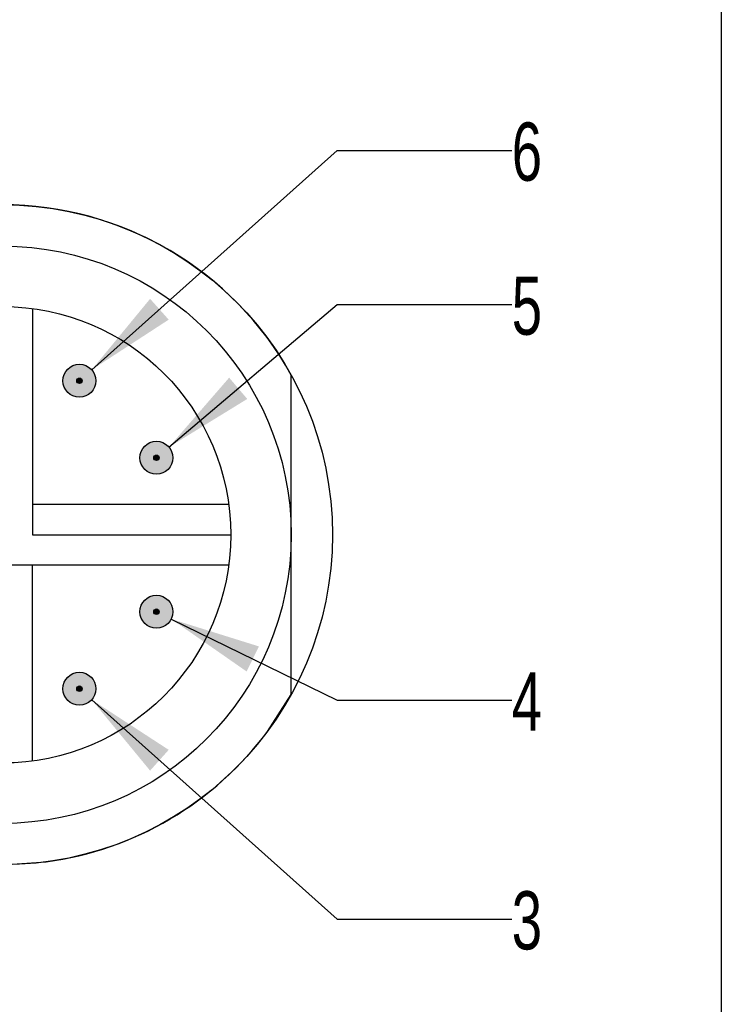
# Model space of a CAD drawing. Header units: millimetres. Extents: x 6 to 273, y 6 to 210.
# Tile 7 of 10: x 248 to 273, y 37 to 73. Entities that reach past the tile are written whole.
import ezdxf

# ---------------------------------------------------------------- set-up
doc = ezdxf.new("R2010")
doc.units = ezdxf.units.MM
doc.linetypes.add('SLD-Solid', pattern=[0])
doc.layers.add('DIMENSIONS', color=140, linetype='SLD-Solid', lineweight=25)
doc.layers.add('TEXT', color=140, linetype='SLD-Solid', lineweight=25)
doc.layers.add('HATCH', color=6, linetype='SLD-Solid')
doc.layers.add('SLD-DEFPOINTS', color=7, linetype='Continuous')
doc.styles.add('SLDTEXTSTYLE0', font='TXT', dxfattribs={"width": 0.7})
doc.dimstyles.new('SLDDIMSTYLE5', dxfattribs={"dimtxt": 2.158008, "dimasz": 3.302, "dimexe": 0, "dimexo": 0.0625, "dimgap": 0.539502, "dimtad": 0, "dimtih": 1, "dimtoh": 1, "dimdec": 1, "dimlfac": 0.5, "dimrnd": 1e-09, "dimzin": 12, "dimdsep": 46, "dimtxsty": 'SLDTEXTSTYLE0', "dimsah": 1, "dimcen": 0, "dimadec": 0, "dimazin": 3, "dimtfac": 1, "dimtdec": 1, "dimtofl": 0, "dimtmove": 0, "dimatfit": 3, "dimfxl": 0, "dimfrac": 2, "dimtolj": 1, "dimtzin": 12, "dimarcsym": 0})

# ---------------------------------------------------------------- blocks, each defined once
blk = doc.blocks.new('_D_7')
at = {"layer": 'DIMENSIONS'}
for p, q in [((250.157, 48.203), (259.08, 40.225)), ((259.08, 40.225), (265.43, 40.225))]:
    blk.add_line(p, q, dxfattribs=at)
blk.add_solid([(250.157, 48.203), (252.28, 45.624), (252.957, 46.381)], dxfattribs=at)
at = {"layer": 'DIMENSIONS', "insert": (265.43, 41.239), "char_height": 2.117, "attachment_point": 1, "style": 'SLDTEXTSTYLE0'}
blk.add_mtext('3', dxfattribs=at)
blk = doc.blocks.new('_D_8')
at = {"layer": 'DIMENSIONS'}
for p, q in [((253.048, 51.139), (259.08, 48.183)), ((259.08, 48.183), (265.43, 48.183))]:
    blk.add_line(p, q, dxfattribs=at)
blk.add_solid([(253.048, 51.139), (255.79, 49.23), (256.237, 50.142)], dxfattribs=at)
at = {"layer": 'DIMENSIONS', "insert": (265.43, 49.196), "char_height": 2.117, "attachment_point": 1, "style": 'SLDTEXTSTYLE0'}
blk.add_mtext('4', dxfattribs=at)
blk = doc.blocks.new('_D_9')
at = {"layer": 'DIMENSIONS'}
for p, q in [((252.967, 57.392), (259.08, 62.582)), ((259.08, 62.582), (265.43, 62.582))]:
    blk.add_line(p, q, dxfattribs=at)
blk.add_solid([(252.967, 57.392), (255.813, 59.142), (255.155, 59.916)], dxfattribs=at)
at = {"layer": 'DIMENSIONS', "insert": (265.43, 63.595), "char_height": 2.117, "attachment_point": 1, "style": 'SLDTEXTSTYLE0'}
blk.add_mtext('5', dxfattribs=at)
blk = doc.blocks.new('_D_10')
at = {"layer": 'DIMENSIONS'}
for p, q in [((250.157, 60.203), (259.08, 68.182)), ((259.08, 68.182), (265.43, 68.182))]:
    blk.add_line(p, q, dxfattribs=at)
blk.add_solid([(250.157, 60.203), (252.957, 62.026), (252.28, 62.783)], dxfattribs=at)
at = {"layer": 'DIMENSIONS', "insert": (265.43, 69.195), "char_height": 2.117, "attachment_point": 1, "style": 'SLDTEXTSTYLE0'}
blk.add_mtext('6', dxfattribs=at)

msp = doc.modelspace()

# ---------------------------------------------------------------- hatches: boundary and pattern name
at = {"layer": 'HATCH'}
h = msp.add_hatch(color=256, dxfattribs=at)
h.paths.add_polyline_path([(249.81, 59.803), (249.809, 59.809), (249.809, 59.814), (249.808, 59.819), (249.807, 59.825), (249.806, 59.83), (249.805, 59.835), (249.803, 59.84), (249.801, 59.845), (249.798, 59.849), (249.796, 59.854), (249.793, 59.859), (249.79, 59.863), (249.787, 59.867), (249.783, 59.871), (249.779, 59.875), (249.775, 59.879), (249.771, 59.882), (249.767, 59.885), (249.763, 59.888), (249.758, 59.891), (249.753, 59.893), (249.749, 59.896), (249.744, 59.897), (249.738, 59.899), (249.733, 59.901), (249.728, 59.902), (249.723, 59.902), (249.718, 59.903), (249.712, 59.903), (249.707, 59.903), (249.702, 59.903), (249.696, 59.902), (249.691, 59.902), (249.686, 59.901), (249.681, 59.899), (249.676, 59.897), (249.671, 59.896), (249.666, 59.893), (249.661, 59.891), (249.657, 59.888), (249.652, 59.885), (249.648, 59.882), (249.644, 59.879), (249.64, 59.875), (249.636, 59.871), (249.633, 59.867), (249.629, 59.863), (249.626, 59.859), (249.623, 59.854), (249.621, 59.849), (249.619, 59.845), (249.616, 59.84), (249.615, 59.835), (249.613, 59.83), (249.612, 59.825), (249.611, 59.819), (249.61, 59.814), (249.61, 59.809), (249.61, 59.803), (249.61, 59.798), (249.61, 59.793), (249.611, 59.787), (249.612, 59.782), (249.613, 59.777), (249.615, 59.772), (249.616, 59.767), (249.619, 59.762), (249.621, 59.757), (249.623, 59.753), (249.626, 59.748), (249.629, 59.744), (249.633, 59.74), (249.636, 59.736), (249.64, 59.732), (249.644, 59.728), (249.648, 59.725), (249.652, 59.722), (249.657, 59.719), (249.661, 59.716), (249.666, 59.713), (249.671, 59.711), (249.676, 59.709), (249.681, 59.708), (249.686, 59.706), (249.691, 59.705), (249.696, 59.704), (249.702, 59.704), (249.707, 59.703), (249.712, 59.703), (249.718, 59.704), (249.723, 59.704), (249.728, 59.705), (249.733, 59.706), (249.738, 59.708), (249.744, 59.709), (249.749, 59.711), (249.753, 59.713), (249.758, 59.716), (249.763, 59.719), (249.767, 59.722), (249.771, 59.725), (249.775, 59.728), (249.779, 59.732), (249.783, 59.736), (249.787, 59.74), (249.79, 59.744), (249.793, 59.748), (249.796, 59.753), (249.798, 59.757), (249.801, 59.762), (249.803, 59.767), (249.805, 59.772), (249.806, 59.777), (249.807, 59.782), (249.808, 59.787), (249.809, 59.793), (249.809, 59.798)], flags=0)
h.paths.add_polyline_path([(250.306, 59.74), (250.309, 59.771), (250.31, 59.803), (250.309, 59.835), (250.306, 59.867), (250.302, 59.899), (250.296, 59.93), (250.288, 59.961), (250.279, 59.992), (250.268, 60.022), (250.256, 60.051), (250.242, 60.08), (250.227, 60.108), (250.21, 60.135), (250.191, 60.161), (250.172, 60.186), (250.15, 60.21), (250.128, 60.233), (250.105, 60.255), (250.08, 60.275), (250.054, 60.294), (250.028, 60.312), (250, 60.328), (249.972, 60.343), (249.943, 60.356), (249.913, 60.368), (249.883, 60.378), (249.852, 60.386), (249.821, 60.393), (249.789, 60.398), (249.757, 60.401), (249.726, 60.403), (249.694, 60.403), (249.662, 60.401), (249.63, 60.398), (249.598, 60.393), (249.567, 60.386), (249.536, 60.378), (249.506, 60.368), (249.476, 60.356), (249.447, 60.343), (249.419, 60.328), (249.391, 60.312), (249.365, 60.294), (249.339, 60.275), (249.315, 60.255), (249.291, 60.233), (249.269, 60.21), (249.248, 60.186), (249.228, 60.161), (249.21, 60.135), (249.193, 60.108), (249.177, 60.08), (249.163, 60.051), (249.151, 60.022), (249.14, 59.992), (249.131, 59.961), (249.123, 59.93), (249.117, 59.899), (249.113, 59.867), (249.11, 59.835), (249.11, 59.803), (249.11, 59.771), (249.113, 59.74), (249.117, 59.708), (249.123, 59.677), (249.131, 59.646), (249.14, 59.615), (249.151, 59.585), (249.163, 59.555), (249.177, 59.527), (249.193, 59.499), (249.21, 59.472), (249.228, 59.446), (249.248, 59.42), (249.269, 59.396), (249.291, 59.374), (249.315, 59.352), (249.339, 59.331), (249.365, 59.312), (249.391, 59.295), (249.419, 59.279), (249.447, 59.264), (249.476, 59.251), (249.506, 59.239), (249.536, 59.229), (249.567, 59.221), (249.598, 59.214), (249.63, 59.209), (249.662, 59.205), (249.694, 59.204), (249.726, 59.204), (249.757, 59.205), (249.789, 59.209), (249.821, 59.214), (249.852, 59.221), (249.883, 59.229), (249.913, 59.239), (249.943, 59.251), (249.972, 59.264), (250, 59.279), (250.028, 59.295), (250.054, 59.312), (250.08, 59.331), (250.105, 59.352), (250.128, 59.374), (250.15, 59.396), (250.172, 59.42), (250.191, 59.446), (250.21, 59.472), (250.227, 59.499), (250.242, 59.527), (250.256, 59.555), (250.268, 59.585), (250.279, 59.615), (250.288, 59.646), (250.296, 59.677), (250.302, 59.708)], flags=0)
for points in [[(249.809, 59.793), (249.809, 59.798), (249.81, 59.803), (249.809, 59.809), (249.809, 59.814), (249.808, 59.819), (249.807, 59.825), (249.806, 59.83), (249.805, 59.835), (249.803, 59.84), (249.801, 59.845), (249.798, 59.849), (249.796, 59.854), (249.793, 59.859), (249.79, 59.863), (249.787, 59.867), (249.783, 59.871), (249.779, 59.875), (249.775, 59.879), (249.771, 59.882), (249.767, 59.885), (249.763, 59.888), (249.758, 59.891), (249.753, 59.893), (249.749, 59.896), (249.744, 59.897), (249.738, 59.899), (249.733, 59.901), (249.728, 59.902), (249.723, 59.902), (249.718, 59.903), (249.712, 59.903), (249.707, 59.903), (249.702, 59.903), (249.696, 59.902), (249.691, 59.902), (249.686, 59.901), (249.681, 59.899), (249.676, 59.897), (249.671, 59.896), (249.666, 59.893), (249.661, 59.891), (249.657, 59.888), (249.652, 59.885), (249.648, 59.882), (249.644, 59.879), (249.64, 59.875), (249.636, 59.871), (249.633, 59.867), (249.629, 59.863), (249.626, 59.859), (249.623, 59.854), (249.621, 59.849), (249.619, 59.845), (249.616, 59.84), (249.615, 59.835), (249.613, 59.83), (249.612, 59.825), (249.611, 59.819), (249.61, 59.814), (249.61, 59.809), (249.61, 59.803), (249.61, 59.798), (249.61, 59.793), (249.611, 59.787), (249.612, 59.782), (249.613, 59.777), (249.615, 59.772), (249.616, 59.767), (249.619, 59.762), (249.621, 59.757), (249.623, 59.753), (249.626, 59.748), (249.629, 59.744), (249.633, 59.74), (249.636, 59.736), (249.64, 59.732), (249.644, 59.728), (249.648, 59.725), (249.652, 59.722), (249.657, 59.719), (249.661, 59.716), (249.666, 59.713), (249.671, 59.711), (249.676, 59.709), (249.681, 59.708), (249.686, 59.706), (249.691, 59.705), (249.696, 59.704), (249.702, 59.704), (249.707, 59.703), (249.712, 59.703), (249.718, 59.704), (249.723, 59.704), (249.728, 59.705), (249.733, 59.706), (249.738, 59.708), (249.744, 59.709), (249.749, 59.711), (249.753, 59.713), (249.758, 59.716), (249.763, 59.719), (249.767, 59.722), (249.771, 59.725), (249.775, 59.728), (249.779, 59.732), (249.783, 59.736), (249.787, 59.74), (249.79, 59.744), (249.793, 59.748), (249.796, 59.753), (249.798, 59.757), (249.801, 59.762), (249.803, 59.767), (249.805, 59.772), (249.806, 59.777), (249.807, 59.782), (249.808, 59.787)], [(252.609, 56.993), (252.609, 56.998), (252.61, 57.003), (252.609, 57.009), (252.609, 57.014), (252.608, 57.019), (252.607, 57.025), (252.606, 57.03), (252.605, 57.035), (252.603, 57.04), (252.601, 57.045), (252.598, 57.049), (252.596, 57.054), (252.593, 57.059), (252.59, 57.063), (252.587, 57.067), (252.583, 57.071), (252.579, 57.075), (252.575, 57.079), (252.571, 57.082), (252.567, 57.085), (252.563, 57.088), (252.558, 57.091), (252.553, 57.093), (252.549, 57.096), (252.544, 57.097), (252.538, 57.099), (252.533, 57.101), (252.528, 57.102), (252.523, 57.102), (252.518, 57.103), (252.512, 57.103), (252.507, 57.103), (252.502, 57.103), (252.496, 57.102), (252.491, 57.102), (252.486, 57.101), (252.481, 57.099), (252.476, 57.097), (252.471, 57.096), (252.466, 57.093), (252.461, 57.091), (252.457, 57.088), (252.452, 57.085), (252.448, 57.082), (252.444, 57.079), (252.44, 57.075), (252.436, 57.071), (252.433, 57.067), (252.429, 57.063), (252.426, 57.059), (252.423, 57.054), (252.421, 57.049), (252.419, 57.045), (252.416, 57.04), (252.415, 57.035), (252.413, 57.03), (252.412, 57.025), (252.411, 57.019), (252.41, 57.014), (252.41, 57.009), (252.41, 57.003), (252.41, 56.998), (252.41, 56.993), (252.411, 56.987), (252.412, 56.982), (252.413, 56.977), (252.415, 56.972), (252.416, 56.967), (252.419, 56.962), (252.421, 56.957), (252.423, 56.953), (252.426, 56.948), (252.429, 56.944), (252.433, 56.94), (252.436, 56.936), (252.44, 56.932), (252.444, 56.928), (252.448, 56.925), (252.452, 56.922), (252.457, 56.919), (252.461, 56.916), (252.466, 56.913), (252.471, 56.911), (252.476, 56.909), (252.481, 56.908), (252.486, 56.906), (252.491, 56.905), (252.496, 56.904), (252.502, 56.904), (252.507, 56.903), (252.512, 56.903), (252.518, 56.904), (252.523, 56.904), (252.528, 56.905), (252.533, 56.906), (252.538, 56.908), (252.544, 56.909), (252.549, 56.911), (252.553, 56.913), (252.558, 56.916), (252.563, 56.919), (252.567, 56.922), (252.571, 56.925), (252.575, 56.928), (252.579, 56.932), (252.583, 56.936), (252.587, 56.94), (252.59, 56.944), (252.593, 56.948), (252.596, 56.953), (252.598, 56.957), (252.601, 56.962), (252.603, 56.967), (252.605, 56.972), (252.606, 56.977), (252.607, 56.982), (252.608, 56.987)], [(252.609, 51.393), (252.609, 51.398), (252.61, 51.403), (252.609, 51.409), (252.609, 51.414), (252.608, 51.419), (252.607, 51.425), (252.606, 51.43), (252.605, 51.435), (252.603, 51.44), (252.601, 51.445), (252.598, 51.449), (252.596, 51.454), (252.593, 51.459), (252.59, 51.463), (252.587, 51.467), (252.583, 51.471), (252.579, 51.475), (252.575, 51.479), (252.571, 51.482), (252.567, 51.485), (252.563, 51.488), (252.558, 51.491), (252.553, 51.493), (252.549, 51.496), (252.544, 51.497), (252.538, 51.499), (252.533, 51.501), (252.528, 51.502), (252.523, 51.502), (252.518, 51.503), (252.512, 51.503), (252.507, 51.503), (252.502, 51.503), (252.496, 51.502), (252.491, 51.502), (252.486, 51.501), (252.481, 51.499), (252.476, 51.497), (252.471, 51.496), (252.466, 51.493), (252.461, 51.491), (252.457, 51.488), (252.452, 51.485), (252.448, 51.482), (252.444, 51.479), (252.44, 51.475), (252.436, 51.471), (252.433, 51.467), (252.429, 51.463), (252.426, 51.459), (252.423, 51.454), (252.421, 51.449), (252.419, 51.445), (252.416, 51.44), (252.415, 51.435), (252.413, 51.43), (252.412, 51.425), (252.411, 51.419), (252.41, 51.414), (252.41, 51.409), (252.41, 51.403), (252.41, 51.398), (252.41, 51.393), (252.411, 51.387), (252.412, 51.382), (252.413, 51.377), (252.415, 51.372), (252.416, 51.367), (252.419, 51.362), (252.421, 51.357), (252.423, 51.353), (252.426, 51.348), (252.429, 51.344), (252.433, 51.34), (252.436, 51.336), (252.44, 51.332), (252.444, 51.328), (252.448, 51.325), (252.452, 51.322), (252.457, 51.319), (252.461, 51.316), (252.466, 51.313), (252.471, 51.311), (252.476, 51.309), (252.481, 51.308), (252.486, 51.306), (252.491, 51.305), (252.496, 51.304), (252.502, 51.304), (252.507, 51.303), (252.512, 51.303), (252.518, 51.304), (252.523, 51.304), (252.528, 51.305), (252.533, 51.306), (252.538, 51.308), (252.544, 51.309), (252.549, 51.311), (252.553, 51.313), (252.558, 51.316), (252.563, 51.319), (252.567, 51.322), (252.571, 51.325), (252.575, 51.328), (252.579, 51.332), (252.583, 51.336), (252.587, 51.34), (252.59, 51.344), (252.593, 51.348), (252.596, 51.353), (252.598, 51.357), (252.601, 51.362), (252.603, 51.367), (252.605, 51.372), (252.606, 51.377), (252.607, 51.382), (252.608, 51.387)], [(249.809, 48.593), (249.809, 48.598), (249.81, 48.603), (249.809, 48.609), (249.809, 48.614), (249.808, 48.619), (249.807, 48.625), (249.806, 48.63), (249.805, 48.635), (249.803, 48.64), (249.801, 48.645), (249.798, 48.649), (249.796, 48.654), (249.793, 48.659), (249.79, 48.663), (249.787, 48.667), (249.783, 48.671), (249.779, 48.675), (249.775, 48.679), (249.771, 48.682), (249.767, 48.685), (249.763, 48.688), (249.758, 48.691), (249.753, 48.693), (249.749, 48.696), (249.744, 48.697), (249.738, 48.699), (249.733, 48.701), (249.728, 48.702), (249.723, 48.702), (249.718, 48.703), (249.712, 48.703), (249.707, 48.703), (249.702, 48.703), (249.696, 48.702), (249.691, 48.702), (249.686, 48.701), (249.681, 48.699), (249.676, 48.697), (249.671, 48.696), (249.666, 48.693), (249.661, 48.691), (249.657, 48.688), (249.652, 48.685), (249.648, 48.682), (249.644, 48.679), (249.64, 48.675), (249.636, 48.671), (249.633, 48.667), (249.629, 48.663), (249.626, 48.659), (249.623, 48.654), (249.621, 48.649), (249.619, 48.645), (249.616, 48.64), (249.615, 48.635), (249.613, 48.63), (249.612, 48.625), (249.611, 48.619), (249.61, 48.614), (249.61, 48.609), (249.61, 48.603), (249.61, 48.598), (249.61, 48.593), (249.611, 48.587), (249.612, 48.582), (249.613, 48.577), (249.615, 48.572), (249.616, 48.567), (249.619, 48.562), (249.621, 48.557), (249.623, 48.553), (249.626, 48.548), (249.629, 48.544), (249.633, 48.54), (249.636, 48.536), (249.64, 48.532), (249.644, 48.528), (249.648, 48.525), (249.652, 48.522), (249.657, 48.519), (249.661, 48.516), (249.666, 48.513), (249.671, 48.511), (249.676, 48.509), (249.681, 48.508), (249.686, 48.506), (249.691, 48.505), (249.696, 48.504), (249.702, 48.504), (249.707, 48.503), (249.712, 48.503), (249.718, 48.504), (249.723, 48.504), (249.728, 48.505), (249.733, 48.506), (249.738, 48.508), (249.744, 48.509), (249.749, 48.511), (249.753, 48.513), (249.758, 48.516), (249.763, 48.519), (249.767, 48.522), (249.771, 48.525), (249.775, 48.528), (249.779, 48.532), (249.783, 48.536), (249.787, 48.54), (249.79, 48.544), (249.793, 48.548), (249.796, 48.553), (249.798, 48.557), (249.801, 48.562), (249.803, 48.567), (249.805, 48.572), (249.806, 48.577), (249.807, 48.582), (249.808, 48.587)]]:
    msp.add_hatch(color=256, dxfattribs=at).paths.add_polyline_path(points, flags=0)
h = msp.add_hatch(color=256, dxfattribs=at)
h.paths.add_polyline_path([(252.61, 57.003), (252.609, 57.009), (252.609, 57.014), (252.608, 57.019), (252.607, 57.025), (252.606, 57.03), (252.605, 57.035), (252.603, 57.04), (252.601, 57.045), (252.598, 57.049), (252.596, 57.054), (252.593, 57.059), (252.59, 57.063), (252.587, 57.067), (252.583, 57.071), (252.579, 57.075), (252.575, 57.079), (252.571, 57.082), (252.567, 57.085), (252.563, 57.088), (252.558, 57.091), (252.553, 57.093), (252.549, 57.096), (252.544, 57.097), (252.538, 57.099), (252.533, 57.101), (252.528, 57.102), (252.523, 57.102), (252.518, 57.103), (252.512, 57.103), (252.507, 57.103), (252.502, 57.103), (252.496, 57.102), (252.491, 57.102), (252.486, 57.101), (252.481, 57.099), (252.476, 57.097), (252.471, 57.096), (252.466, 57.093), (252.461, 57.091), (252.457, 57.088), (252.452, 57.085), (252.448, 57.082), (252.444, 57.079), (252.44, 57.075), (252.436, 57.071), (252.433, 57.067), (252.429, 57.063), (252.426, 57.059), (252.423, 57.054), (252.421, 57.049), (252.419, 57.045), (252.416, 57.04), (252.415, 57.035), (252.413, 57.03), (252.412, 57.025), (252.411, 57.019), (252.41, 57.014), (252.41, 57.009), (252.41, 57.003), (252.41, 56.998), (252.41, 56.993), (252.411, 56.987), (252.412, 56.982), (252.413, 56.977), (252.415, 56.972), (252.416, 56.967), (252.419, 56.962), (252.421, 56.957), (252.423, 56.953), (252.426, 56.948), (252.429, 56.944), (252.433, 56.94), (252.436, 56.936), (252.44, 56.932), (252.444, 56.928), (252.448, 56.925), (252.452, 56.922), (252.457, 56.919), (252.461, 56.916), (252.466, 56.913), (252.471, 56.911), (252.476, 56.909), (252.481, 56.908), (252.486, 56.906), (252.491, 56.905), (252.496, 56.904), (252.502, 56.904), (252.507, 56.903), (252.512, 56.903), (252.518, 56.904), (252.523, 56.904), (252.528, 56.905), (252.533, 56.906), (252.538, 56.908), (252.544, 56.909), (252.549, 56.911), (252.553, 56.913), (252.558, 56.916), (252.563, 56.919), (252.567, 56.922), (252.571, 56.925), (252.575, 56.928), (252.579, 56.932), (252.583, 56.936), (252.587, 56.94), (252.59, 56.944), (252.593, 56.948), (252.596, 56.953), (252.598, 56.957), (252.601, 56.962), (252.603, 56.967), (252.605, 56.972), (252.606, 56.977), (252.607, 56.982), (252.608, 56.987), (252.609, 56.993), (252.609, 56.998)], flags=0)
h.paths.add_polyline_path([(253.106, 56.94), (253.109, 56.971), (253.11, 57.003), (253.109, 57.035), (253.106, 57.067), (253.102, 57.099), (253.096, 57.13), (253.088, 57.161), (253.079, 57.192), (253.068, 57.222), (253.056, 57.251), (253.042, 57.28), (253.027, 57.308), (253.01, 57.335), (252.991, 57.361), (252.972, 57.386), (252.95, 57.41), (252.928, 57.433), (252.905, 57.455), (252.88, 57.475), (252.854, 57.494), (252.828, 57.512), (252.8, 57.528), (252.772, 57.543), (252.743, 57.556), (252.713, 57.568), (252.683, 57.578), (252.652, 57.586), (252.621, 57.593), (252.589, 57.598), (252.557, 57.601), (252.526, 57.603), (252.494, 57.603), (252.462, 57.601), (252.43, 57.598), (252.398, 57.593), (252.367, 57.586), (252.336, 57.578), (252.306, 57.568), (252.276, 57.556), (252.247, 57.543), (252.219, 57.528), (252.191, 57.512), (252.165, 57.494), (252.139, 57.475), (252.115, 57.455), (252.091, 57.433), (252.069, 57.41), (252.048, 57.386), (252.028, 57.361), (252.01, 57.335), (251.993, 57.308), (251.977, 57.28), (251.963, 57.251), (251.951, 57.222), (251.94, 57.192), (251.931, 57.161), (251.923, 57.13), (251.917, 57.099), (251.913, 57.067), (251.91, 57.035), (251.91, 57.003), (251.91, 56.971), (251.913, 56.94), (251.917, 56.908), (251.923, 56.877), (251.931, 56.846), (251.94, 56.815), (251.951, 56.785), (251.963, 56.755), (251.977, 56.727), (251.993, 56.699), (252.01, 56.672), (252.028, 56.646), (252.048, 56.62), (252.069, 56.596), (252.091, 56.574), (252.115, 56.552), (252.139, 56.531), (252.165, 56.512), (252.191, 56.495), (252.219, 56.479), (252.247, 56.464), (252.276, 56.451), (252.306, 56.439), (252.336, 56.429), (252.367, 56.421), (252.398, 56.414), (252.43, 56.409), (252.462, 56.405), (252.494, 56.404), (252.526, 56.404), (252.557, 56.405), (252.589, 56.409), (252.621, 56.414), (252.652, 56.421), (252.683, 56.429), (252.713, 56.439), (252.743, 56.451), (252.772, 56.464), (252.8, 56.479), (252.828, 56.495), (252.854, 56.512), (252.88, 56.531), (252.905, 56.552), (252.928, 56.574), (252.95, 56.596), (252.972, 56.62), (252.991, 56.646), (253.01, 56.672), (253.027, 56.699), (253.042, 56.727), (253.056, 56.755), (253.068, 56.785), (253.079, 56.815), (253.088, 56.846), (253.096, 56.877), (253.102, 56.908)], flags=0)
h = msp.add_hatch(color=256, dxfattribs=at)
h.paths.add_polyline_path([(252.61, 51.403), (252.609, 51.409), (252.609, 51.414), (252.608, 51.419), (252.607, 51.425), (252.606, 51.43), (252.605, 51.435), (252.603, 51.44), (252.601, 51.445), (252.598, 51.449), (252.596, 51.454), (252.593, 51.459), (252.59, 51.463), (252.587, 51.467), (252.583, 51.471), (252.579, 51.475), (252.575, 51.479), (252.571, 51.482), (252.567, 51.485), (252.563, 51.488), (252.558, 51.491), (252.553, 51.493), (252.549, 51.496), (252.544, 51.497), (252.538, 51.499), (252.533, 51.501), (252.528, 51.502), (252.523, 51.502), (252.518, 51.503), (252.512, 51.503), (252.507, 51.503), (252.502, 51.503), (252.496, 51.502), (252.491, 51.502), (252.486, 51.501), (252.481, 51.499), (252.476, 51.497), (252.471, 51.496), (252.466, 51.493), (252.461, 51.491), (252.457, 51.488), (252.452, 51.485), (252.448, 51.482), (252.444, 51.479), (252.44, 51.475), (252.436, 51.471), (252.433, 51.467), (252.429, 51.463), (252.426, 51.459), (252.423, 51.454), (252.421, 51.449), (252.419, 51.445), (252.416, 51.44), (252.415, 51.435), (252.413, 51.43), (252.412, 51.425), (252.411, 51.419), (252.41, 51.414), (252.41, 51.409), (252.41, 51.403), (252.41, 51.398), (252.41, 51.393), (252.411, 51.387), (252.412, 51.382), (252.413, 51.377), (252.415, 51.372), (252.416, 51.367), (252.419, 51.362), (252.421, 51.357), (252.423, 51.353), (252.426, 51.348), (252.429, 51.344), (252.433, 51.34), (252.436, 51.336), (252.44, 51.332), (252.444, 51.328), (252.448, 51.325), (252.452, 51.322), (252.457, 51.319), (252.461, 51.316), (252.466, 51.313), (252.471, 51.311), (252.476, 51.309), (252.481, 51.308), (252.486, 51.306), (252.491, 51.305), (252.496, 51.304), (252.502, 51.304), (252.507, 51.303), (252.512, 51.303), (252.518, 51.304), (252.523, 51.304), (252.528, 51.305), (252.533, 51.306), (252.538, 51.308), (252.544, 51.309), (252.549, 51.311), (252.553, 51.313), (252.558, 51.316), (252.563, 51.319), (252.567, 51.322), (252.571, 51.325), (252.575, 51.328), (252.579, 51.332), (252.583, 51.336), (252.587, 51.34), (252.59, 51.344), (252.593, 51.348), (252.596, 51.353), (252.598, 51.357), (252.601, 51.362), (252.603, 51.367), (252.605, 51.372), (252.606, 51.377), (252.607, 51.382), (252.608, 51.387), (252.609, 51.393), (252.609, 51.398)], flags=0)
h.paths.add_polyline_path([(253.106, 51.34), (253.109, 51.371), (253.11, 51.403), (253.109, 51.435), (253.106, 51.467), (253.102, 51.499), (253.096, 51.53), (253.088, 51.561), (253.079, 51.592), (253.068, 51.622), (253.056, 51.651), (253.042, 51.68), (253.027, 51.708), (253.01, 51.735), (252.991, 51.761), (252.972, 51.786), (252.95, 51.81), (252.928, 51.833), (252.905, 51.855), (252.88, 51.875), (252.854, 51.894), (252.828, 51.912), (252.8, 51.928), (252.772, 51.943), (252.743, 51.956), (252.713, 51.968), (252.683, 51.978), (252.652, 51.986), (252.621, 51.993), (252.589, 51.998), (252.557, 52.001), (252.526, 52.003), (252.494, 52.003), (252.462, 52.001), (252.43, 51.998), (252.398, 51.993), (252.367, 51.986), (252.336, 51.978), (252.306, 51.968), (252.276, 51.956), (252.247, 51.943), (252.219, 51.928), (252.191, 51.912), (252.165, 51.894), (252.139, 51.875), (252.115, 51.855), (252.091, 51.833), (252.069, 51.81), (252.048, 51.786), (252.028, 51.761), (252.01, 51.735), (251.993, 51.708), (251.977, 51.68), (251.963, 51.651), (251.951, 51.622), (251.94, 51.592), (251.931, 51.561), (251.923, 51.53), (251.917, 51.499), (251.913, 51.467), (251.91, 51.435), (251.91, 51.403), (251.91, 51.371), (251.913, 51.34), (251.917, 51.308), (251.923, 51.277), (251.931, 51.246), (251.94, 51.215), (251.951, 51.185), (251.963, 51.155), (251.977, 51.127), (251.993, 51.099), (252.01, 51.072), (252.028, 51.046), (252.048, 51.02), (252.069, 50.996), (252.091, 50.974), (252.115, 50.952), (252.139, 50.931), (252.165, 50.912), (252.191, 50.895), (252.219, 50.879), (252.247, 50.864), (252.276, 50.851), (252.306, 50.839), (252.336, 50.829), (252.367, 50.821), (252.398, 50.814), (252.43, 50.809), (252.462, 50.805), (252.494, 50.804), (252.526, 50.804), (252.557, 50.805), (252.589, 50.809), (252.621, 50.814), (252.652, 50.821), (252.683, 50.829), (252.713, 50.839), (252.743, 50.851), (252.772, 50.864), (252.8, 50.879), (252.828, 50.895), (252.854, 50.912), (252.88, 50.931), (252.905, 50.952), (252.928, 50.974), (252.95, 50.996), (252.972, 51.02), (252.991, 51.046), (253.01, 51.072), (253.027, 51.099), (253.042, 51.127), (253.056, 51.155), (253.068, 51.185), (253.079, 51.215), (253.088, 51.246), (253.096, 51.277), (253.102, 51.308)], flags=0)
h = msp.add_hatch(color=256, dxfattribs=at)
h.paths.add_polyline_path([(249.81, 48.603), (249.809, 48.609), (249.809, 48.614), (249.808, 48.619), (249.807, 48.625), (249.806, 48.63), (249.805, 48.635), (249.803, 48.64), (249.801, 48.645), (249.798, 48.649), (249.796, 48.654), (249.793, 48.659), (249.79, 48.663), (249.787, 48.667), (249.783, 48.671), (249.779, 48.675), (249.775, 48.679), (249.771, 48.682), (249.767, 48.685), (249.763, 48.688), (249.758, 48.691), (249.753, 48.693), (249.749, 48.696), (249.744, 48.697), (249.738, 48.699), (249.733, 48.701), (249.728, 48.702), (249.723, 48.702), (249.718, 48.703), (249.712, 48.703), (249.707, 48.703), (249.702, 48.703), (249.696, 48.702), (249.691, 48.702), (249.686, 48.701), (249.681, 48.699), (249.676, 48.697), (249.671, 48.696), (249.666, 48.693), (249.661, 48.691), (249.657, 48.688), (249.652, 48.685), (249.648, 48.682), (249.644, 48.679), (249.64, 48.675), (249.636, 48.671), (249.633, 48.667), (249.629, 48.663), (249.626, 48.659), (249.623, 48.654), (249.621, 48.649), (249.619, 48.645), (249.616, 48.64), (249.615, 48.635), (249.613, 48.63), (249.612, 48.625), (249.611, 48.619), (249.61, 48.614), (249.61, 48.609), (249.61, 48.603), (249.61, 48.598), (249.61, 48.593), (249.611, 48.587), (249.612, 48.582), (249.613, 48.577), (249.615, 48.572), (249.616, 48.567), (249.619, 48.562), (249.621, 48.557), (249.623, 48.553), (249.626, 48.548), (249.629, 48.544), (249.633, 48.54), (249.636, 48.536), (249.64, 48.532), (249.644, 48.528), (249.648, 48.525), (249.652, 48.522), (249.657, 48.519), (249.661, 48.516), (249.666, 48.513), (249.671, 48.511), (249.676, 48.509), (249.681, 48.508), (249.686, 48.506), (249.691, 48.505), (249.696, 48.504), (249.702, 48.504), (249.707, 48.503), (249.712, 48.503), (249.718, 48.504), (249.723, 48.504), (249.728, 48.505), (249.733, 48.506), (249.738, 48.508), (249.744, 48.509), (249.749, 48.511), (249.753, 48.513), (249.758, 48.516), (249.763, 48.519), (249.767, 48.522), (249.771, 48.525), (249.775, 48.528), (249.779, 48.532), (249.783, 48.536), (249.787, 48.54), (249.79, 48.544), (249.793, 48.548), (249.796, 48.553), (249.798, 48.557), (249.801, 48.562), (249.803, 48.567), (249.805, 48.572), (249.806, 48.577), (249.807, 48.582), (249.808, 48.587), (249.809, 48.593), (249.809, 48.598)], flags=0)
h.paths.add_polyline_path([(250.306, 48.54), (250.309, 48.571), (250.31, 48.603), (250.309, 48.635), (250.306, 48.667), (250.302, 48.699), (250.296, 48.73), (250.288, 48.761), (250.279, 48.792), (250.268, 48.822), (250.256, 48.851), (250.242, 48.88), (250.227, 48.908), (250.21, 48.935), (250.191, 48.961), (250.172, 48.986), (250.15, 49.01), (250.128, 49.033), (250.105, 49.055), (250.08, 49.075), (250.054, 49.094), (250.028, 49.112), (250, 49.128), (249.972, 49.143), (249.943, 49.156), (249.913, 49.168), (249.883, 49.178), (249.852, 49.186), (249.821, 49.193), (249.789, 49.198), (249.757, 49.201), (249.726, 49.203), (249.694, 49.203), (249.662, 49.201), (249.63, 49.198), (249.598, 49.193), (249.567, 49.186), (249.536, 49.178), (249.506, 49.168), (249.476, 49.156), (249.447, 49.143), (249.419, 49.128), (249.391, 49.112), (249.365, 49.094), (249.339, 49.075), (249.315, 49.055), (249.291, 49.033), (249.269, 49.01), (249.248, 48.986), (249.228, 48.961), (249.21, 48.935), (249.193, 48.908), (249.177, 48.88), (249.163, 48.851), (249.151, 48.822), (249.14, 48.792), (249.131, 48.761), (249.123, 48.73), (249.117, 48.699), (249.113, 48.667), (249.11, 48.635), (249.11, 48.603), (249.11, 48.571), (249.113, 48.54), (249.117, 48.508), (249.123, 48.477), (249.131, 48.446), (249.14, 48.415), (249.151, 48.385), (249.163, 48.355), (249.177, 48.327), (249.193, 48.299), (249.21, 48.272), (249.228, 48.246), (249.248, 48.22), (249.269, 48.196), (249.291, 48.174), (249.315, 48.152), (249.339, 48.131), (249.365, 48.112), (249.391, 48.095), (249.419, 48.079), (249.447, 48.064), (249.476, 48.051), (249.506, 48.039), (249.536, 48.029), (249.567, 48.021), (249.598, 48.014), (249.63, 48.009), (249.662, 48.005), (249.694, 48.004), (249.726, 48.004), (249.757, 48.005), (249.789, 48.009), (249.821, 48.014), (249.852, 48.021), (249.883, 48.029), (249.913, 48.039), (249.943, 48.051), (249.972, 48.064), (250, 48.079), (250.028, 48.095), (250.054, 48.112), (250.08, 48.131), (250.105, 48.152), (250.128, 48.174), (250.15, 48.196), (250.172, 48.22), (250.191, 48.246), (250.21, 48.272), (250.227, 48.299), (250.242, 48.327), (250.256, 48.355), (250.268, 48.385), (250.279, 48.415), (250.288, 48.446), (250.296, 48.477), (250.302, 48.508)], flags=0)

# ---------------------------------------------------------------- linework, layer by layer
for p, q in [((248.01, 62.43), (248.01, 55.303)), ((257.41, 54.203), (257.41, 60.013)), ((255.136, 55.303), (248.01, 55.303)), ((248.01, 55.303), (248.01, 54.203)), ((248.01, 54.203), (255.21, 54.203)), ((257.41, 48.394), (257.41, 54.203)), ((248.01, 53.103), (246.91, 53.103)), ((248.01, 45.977), (248.01, 53.103)), ((255.136, 53.103), (248.01, 53.103)), ((256.545, 47.051), (257.41, 48.394))]:
    msp.add_line(p, q)
at = {"flags": 128}
msp.add_lwpolyline([(245.316, 42.31), (246.91, 42.203), (248.503, 42.31)], dxfattribs=at)
for centre, radius in [((246.91, 54.203), 10.5), ((246.91, 54.203), 8.3), ((249.71, 59.803), 0.6), ((249.71, 59.803), 0.1), ((252.51, 57.003), 0.6), ((252.51, 57.003), 0.1), ((252.51, 51.403), 0.6), ((252.51, 51.403), 0.1), ((249.71, 48.603), 0.6), ((249.71, 48.603), 0.1)]:
    msp.add_circle(centre, radius)
for start, end in [(28.955, 151.045), (277.6307, 323.4143)]:
    msp.add_arc((246.91, 54.203), 12, start, end)
at = {"layer": 'SLD-DEFPOINTS'}
msp.add_circle((246.91, 54.203), 12, dxfattribs=at)
at = {"layer": 'TEXT'}
msp.add_line((273.05, 209.55), (273.05, 6.35), dxfattribs=at)

# ---------------------------------------------------------------- dimensions: what is measured, and where the dimension line sits
at = {"layer": 'DIMENSIONS'}
for p1, p2, text, picture, middle in [((249.262, 59.403), (250.157, 60.203), '6', '_D_10', (266.327, 68.182)), ((252.052, 56.615), (252.967, 57.392), '5', '_D_9', (266.327, 62.582)), ((251.971, 51.667), (253.048, 51.139), '4', '_D_8', (266.327, 48.183)), ((249.262, 49.003), (250.157, 48.203), '3', '_D_7', (266.327, 40.225))]:
    dim = msp.add_diameter_dim_2p(p1=p1, p2=p2, text=text, dimstyle='SLDDIMSTYLE5', override={"dimpost": '<>'}, dxfattribs=at)
    dim.commit()
    dim.dimension.update_dxf_attribs({"geometry": picture, "text_midpoint": middle, "dimtype": 163})

doc.saveas('drawing.dxf')
